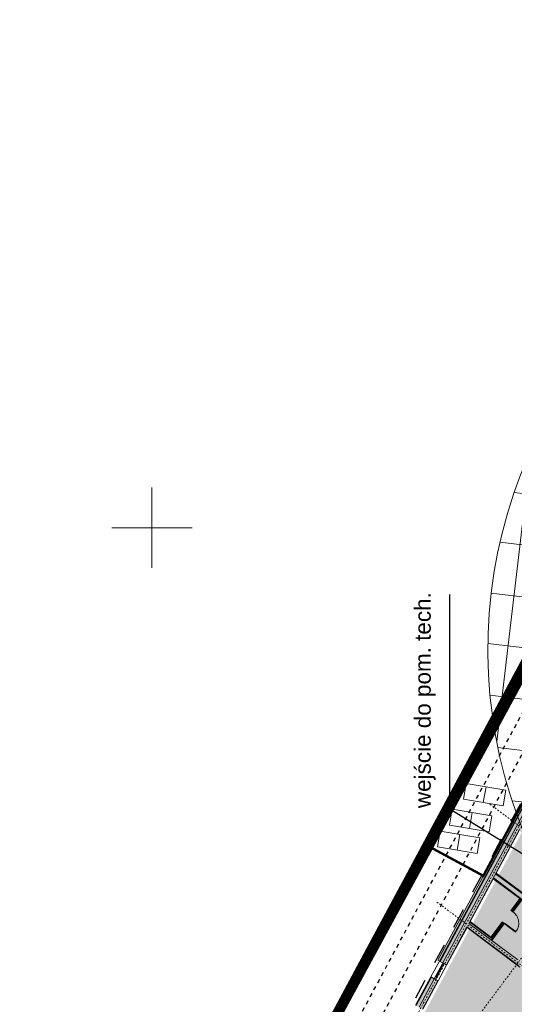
# Model space of a CAD drawing. Extents: x 5459245 to 5462690, y 5971016 to 5972523.
# Tile 8 of 198: x 5462392 to 5462423, y 5972170 to 5972232. Entities that reach past the tile are written whole.
import ezdxf

# ---------------------------------------------------------------- set-up
doc = ezdxf.new("R2010")
doc.units = 0
for name, pattern in [('8', [0.5, 0.25, -0.25]), ('Dot & Dashed', [33.5139, 17.6389, -8.81945, 0, -7.05555]), ('HIDDEN', [0.375, 0.25, -0.125])]:
    doc.linetypes.add(name, pattern=pattern)
doc.layers.get('0').update_dxf_attribs({"linetype": 'CONTINUOUS', "lineweight": 13})
for name, color, linetype, lineweight in [('# elektryka', 1, 'CONTINUOUS', 30), ('0Z_BUDYNKI', 7, 'CONTINUOUS', 9), ('A_BUDYNKI', 7, 'CONTINUOUS', 13), ('A_GRANICA OPRACOWANIA', 7, 'CONTINUOUS', 5), ('A_LINIE MDCP_NIEPRZEKRACZLNA LINIA ZABUDOWY', 1, 'CONTINUOUS', 0), ('A_LINIE PZT', 7, 'CONTINUOUS', 13), ('A_MAŁA ARCHITEKTURA', 195, 'CONTINUOUS', 9), ('A_RURA OSŁONOWA', 7, 'CONTINUOUS', 20), ('A_WYMIARY WEWNETRZNE', 3, 'CONTINUOUS', 18)]:
    doc.layers.add(name, color=color, linetype=linetype, lineweight=lineweight)
doc.layers.add('ADT CCTV', color=102, linetype='CONTINUOUS')
doc.styles.add('ARIAL', font='arial.ttf')
doc.styles.add('PZ', font='romand.shx', dxfattribs={"width": 0.7})
doc.dimstyles.new('PZ', dxfattribs={"dimscale": 0.5, "dimtxt": 2.2, "dimasz": 0, "dimexe": 0, "dimexo": 0, "dimgap": 0.5, "dimtad": 1, "dimdec": 1, "dimlfac": 0.1, "dimzin": 0, "dimdsep": 46, "dimtxsty": 'PZ', "dimcen": 0.09, "dimse1": 1, "dimse2": 1, "dimsd1": 1, "dimsd2": 1, "dimclrd": 8, "dimclre": 8, "dimclrt": 256, "dimadec": 0, "dimazin": 0, "dimtfac": 1, "dimtdec": 1, "dimtofl": 0, "dimtmove": 1, "dimatfit": 3, "dimfxl": 1, "dimtolj": 1, "dimtzin": 0, "dimarcsym": 0})

# ---------------------------------------------------------------- blocks, each defined once
blk = doc.blocks.new('A$C710608f1')
at = {"layer": 'A_BUDYNKI', "lineweight": 9}
for points in [[(1710.8, 1238.8), (618.9, 1077.2), (620.7, 1065.4), (1712.5, 1227)], [(1716, 1203.2), (1713.1, 1223), (621.3, 1061.4), (624.2, 1041.6)], [(1719.7, 1178.5), (1716, 1203.2), (624.2, 1041.6), (627.9, 1016.9), (893.2, 1055.4), (893.2, 642.5), (918.2, 642.5), (918.2, 655), (1044.7, 655), (1044.7, 680), (918.2, 680), (918.2, 1059.1), (1578.2, 1157.5), (1578.2, 1058.6), (1578.2, 680), (1451.7, 680.1), (1451.7, 654.9), (1709.4, 655), (1709.4, 680), (1603.2, 680), (1603.2, 905), (1840.9, 905), (1840.9, 680), (1809.4, 680), (1809.4, 655), (1868.7, 655), (1868.7, 680), (1852.9, 680), (1852.9, 905), (2090.7, 905), (2090.7, 680), (1968.7, 680), (1968.7, 655), (2115.7, 655), (2115.7, 900.2), (2115.7, 982), (2090.7, 982), (2090.7, 930), (1603.2, 930), (1603.2, 1060.9), (1603.2, 1161.2)], [(513.4, 1025.2), (510.5, 1045), (312.6, 1015.7), (315.6, 995.9)], [(517.1, 1000.5), (513.4, 1025.2), (315.6, 995.9), (319.2, 971.2)]]:
    blk.add_hatch(color=256, dxfattribs=at).paths.add_polyline_path(points)
h = blk.add_hatch(color=256, dxfattribs=at)
h.paths.add_polyline_path([(1265.7, 1110.9), (1235.7, 1106.5), (1235.7, 894), (1144.7, 894), (1144.7, 886.5), (1246.9, 886.5), (1246.9, 680), (1254.4, 680), (1254.4, 886.5), (1351.7, 886.5), (1351.7, 894), (1265.7, 894)])
h.paths.add_polyline_path([(928.2, 1060.6), (918.2, 1059.1), (918.2, 886.5), (1044.7, 886.5), (1044.7, 894), (928.2, 894)])
h.paths.add_polyline_path([(1578.2, 1157.5), (1568.2, 1156.1), (1568.2, 894), (1451.7, 894), (1451.7, 886.5), (1578.2, 886.5)])
at = {"layer": 'A_BUDYNKI', "linetype": 'Dot & Dashed', "ltscale": 0.05}
for p, q in [((-361.9, 883), (2786.2, 1349)), ((1590.7, 1398.9), (1590.7, -154.7)), ((905.7, 1297.5), (905.7, -154.7)), ((3622.1, 667.5), (-270.5, 667.5))]:
    blk.add_line(p, q, dxfattribs=at)
at = {"layer": 'A_BUDYNKI', "lineweight": 9}
for p, q in [((624.2, 1041.6), (1716, 1203.2)), ((918.2, 1059.1), (1578.2, 1157.5)), ((1231.2, 1103.4), (932.7, 1059.2)), ((1231.2, 898.5), (1231.2, 1103.4)), ((1233.2, 896.5), (1233.2, 1106.1)), ((1235.7, 894), (1235.7, 1106.5)), ((1265.7, 894), (1265.7, 1110.9)), ((1268.2, 896.5), (1268.2, 1111.3)), ((1563.7, 1153.4), (1270.2, 1109.2)), ((1270.2, 898.5), (1270.2, 1109.2)), ((624.2, 1041.6), (620.3, 1041)), ((627.9, 1016.9), (624.2, 1041.6)), ((627.9, 1016.9), (893.2, 1055.4)), ((893.2, 1055.4), (893.2, 655)), ((918.2, 1059.1), (918.2, 680)), ((928.2, 894), (928.2, 1060.6)), ((930.7, 896.5), (930.7, 1061)), ((932.7, 898.5), (932.7, 1059.2)), ((315.6, 995.9), (513.4, 1025.2)), ((319.2, 971.2), (517.1, 1000.5)), ((616.3, 1040.4), (513.4, 1025.2)), ((517.1, 1000.5), (513.4, 1025.2)), ((625.4, 1033.7), (514.6, 1017.3)), ((608, 1035.2), (530.8, 1023.7)), ((1044.7, 886.5), (918.2, 886.5)), ((1044.7, 884), (918.2, 884)), ((1044.7, 882), (918.2, 882)), ((1044.7, 894), (928.2, 894)), ((1044.7, 896.5), (930.7, 896.5)), ((1044.7, 898.5), (932.7, 898.5)), ((1231.2, 898.5), (1144.7, 898.5)), ((1233.2, 896.5), (1144.7, 896.5)), ((1235.7, 894), (1144.7, 894)), ((1246.9, 886.5), (1144.7, 886.5)), ((1244.4, 884), (1144.7, 884)), ((1242.4, 882), (1144.7, 882)), ((893.2, 781.5), (893.2, 655))]:
    blk.add_line(p, q, dxfattribs=at)
at = {"layer": 'A_BUDYNKI', "linetype": 'Continuous', "lineweight": 9}
for p, q in [((513.4, 1025.2), (509.9, 1049)), ((621.3, 1061.4), (618.9, 1077.2))]:
    blk.add_line(p, q, dxfattribs=at)
for points in [[(618.9, 1077.2), (1710.8, 1238.8)], [(620.7, 1065.4), (1712.5, 1227)], [(621.3, 1061.4), (1713.1, 1223)], [(312.1, 1019.7), (509.9, 1049)], [(312.6, 1015.7), (510.5, 1045)], [(628.2, 1014.9), (891.2, 1053.1), (891.2, 642.5)], [(319.5, 969.2), (517.4, 998.5)]]:
    blk.add_lwpolyline(points, dxfattribs=at)
at = {"layer": 'A_BUDYNKI', "lineweight": 9}
for points in [[(509.9, 1049), (517.4, 998.5), (628.2, 1014.9), (620.7, 1065.4)], [(616.3, 1040.4), (617.5, 1032.5), (625.4, 1033.7), (624.2, 1041.6)], [(513.4, 1025.2), (514.6, 1017.3), (522.5, 1018.5), (521.3, 1026.4)], [(513.4, 1025.2), (514.6, 1017.3), (522.5, 1018.5), (521.3, 1026.4)], [(521.3, 1026.4), (522.5, 1018.5), (531.4, 1019.8), (530.2, 1027.7)], [(607.4, 1039.1), (608.6, 1031.2), (617.5, 1032.5), (616.3, 1040.4)]]:
    blk.add_lwpolyline(points, close=True, dxfattribs=at)
at = {"layer": 'A_BUDYNKI', "lineweight": 9, "ltscale": 2}
for points in [[(1049.7, 898.5), (1044.7, 898.5), (1044.7, 882), (1049.7, 882)], [(1049.7, 794), (1052.7, 794), (1052.7, 882), (1049.7, 882)], [(1144.7, 898.5), (1139.7, 898.5), (1139.7, 882), (1144.7, 882)]]:
    blk.add_lwpolyline(points, close=True, dxfattribs=at)
at = {"layer": 'A_BUDYNKI', "lineweight": 9}
blk.add_circle((1591.8, 1228.8), 6, dxfattribs=at)
at = {"layer": 'A_BUDYNKI', "lineweight": 9, "ltscale": 2}
blk.add_arc((1053.4, 880.3), 86.3, 269.53623, 1.0989, dxfattribs=at)
blk = doc.blocks.new('A770198')
at = {"layer": 'ADT CCTV', "color": 140, "lineweight": 9}
for p, q in [((30, 19.042), (6.818, 38.084)), ((7.785, 37.289), (7.765, 0.777)), ((4.569, 34.956), (10.629, 34.953)), ((4.609, 35.02), (4.591, 3.093)), ((10.959, 34.682), (10.941, 3.387)), ((14.132, 32.076), (14.118, 5.996)), ((2.84, 31.782), (14.498, 31.776)), ((17.306, 29.469), (17.294, 8.605)), ((1.43, 28.195), (1.42, 9.922)), ((1.566, 28.608), (18.366, 28.599)), ((20.479, 26.862), (20.471, 11.214)), ((0.689, 25.434), (22.234, 25.421)), ((23.653, 24.256), (23.647, 13.824)), ((0.173, 22.259), (26.102, 22.244)), ((26.826, 21.649), (26.824, 16.433)), ((30, 19.042), (0, 19.041)), ((30, 19.042), (6.818, 0)), ((0.164, 15.909), (26.168, 15.894)), ((0.671, 12.734), (22.305, 12.721)), ((1.539, 9.558), (18.442, 9.548)), ((2.802, 6.382), (14.58, 6.376)), ((4.52, 3.206), (10.717, 3.203))]:
    blk.add_line(p, q, dxfattribs=at)
blk.add_arc((30, 19.042), 30, 140.60054, 219.40054, dxfattribs=at)
blk = doc.blocks.new('G$CFAE608CC')
at = {"layer": 'ADT CCTV', "rotation": 90}
blk.add_blockref('A770198', (38.084, 0), dxfattribs=at)

msp = doc.modelspace()

# ---------------------------------------------------------------- hatches: boundary and pattern name
at = {"layer": '0Z_BUDYNKI', "lineweight": 0, "true_color": 0x0063c7}
msp.add_hatch(color=152, dxfattribs=at).paths.add_polyline_path([(5462414.571, 5972165.429), (5462431.776, 5972197.29), (5462443.746, 5972188.339), (5462423.187, 5972160.777)])

# ---------------------------------------------------------------- linework, layer by layer
at = {"color": 253, "linetype": 'Continuous', "lineweight": 13, "flags": 128}
for points in [[(5462400, 5972197.5), (5462400, 5972202.5)], [(5462400, 5972197.5), (5462400, 5972202.5)], [(5462397.5, 5972200), (5462402.5, 5972200)], [(5462397.5, 5972200), (5462402.5, 5972200)]]:
    msp.add_lwpolyline(points, dxfattribs=at)
at = {"layer": 'A_GRANICA OPRACOWANIA', "color": 236, "linetype": 'HIDDEN', "ltscale": 5, "true_color": 0x8a0045, "const_width": 0.4}
msp.add_lwpolyline([(5462385.18, 5972097.94), (5462407.14, 5972103.91), (5462448.06, 5972094.45), (5462450.21, 5972103.75), (5462455.34, 5972102.56), (5462452.32, 5972150.13), (5462452.01, 5972160.32), (5462452.51, 5972171.14), (5462453.89, 5972181.3), (5462456.12, 5972191.3), (5462459.04, 5972200.82), (5462462.69, 5972210.08), (5462471.3, 5972227.41), (5462464.99, 5972231.39), (5462432.19, 5972224.99), (5462427.17, 5972199.15), (5462410.43, 5972168), (5462406.62, 5972160.9)], close=True, dxfattribs=at)
at = {"layer": 'A_GRANICA OPRACOWANIA', "color": 102, "linetype": 'HIDDEN', "ltscale": 5, "true_color": 0x26cf34, "const_width": 0.4}
msp.add_lwpolyline([(5462446.996, 5972156.925), (5462446.996, 5972156.925), (5462429.365, 5972170.109), (5462422.785, 5972161.31), (5462410.899, 5972168.345), (5462428.206, 5972200.217), (5462444.941, 5972187.767), (5462439.457, 5972180.419), (5462448.412, 5972174.097), (5462448.671, 5972173.884)], dxfattribs=at)
at = {"layer": 'A_LINIE MDCP_NIEPRZEKRACZLNA LINIA ZABUDOWY', "linetype": '8', "lineweight": 30, "ltscale": 5}
msp.add_lwpolyline([(5462393.987, 5972110.746), (5462445.418, 5972098.987), (5462450.458, 5972121.204), (5462448.605, 5972152.265), (5462448.421, 5972167.259), (5462449.998, 5972179.841), (5462452.156, 5972190.842), (5462455.383, 5972201.623), (5462459.502, 5972212.212), (5462463.442, 5972219.236), (5462467.412, 5972225.643), (5462467.286, 5972226.265), (5462435.479, 5972219.834), (5462431.237, 5972198.238), (5462411.039, 5972160.834)], close=True, dxfattribs=at)
at = {"layer": 'A_LINIE PZT', "const_width": 0.15}
msp.add_lwpolyline([(5462417.033, 5972180.287), (5462427.17, 5972199.15), (5462429.207, 5972209.634), (5462434.804, 5972210.001), (5462448.056, 5972198.267), (5462448.092, 5972193.737), (5462443.296, 5972189.24), (5462431.325, 5972198.191), (5462420.614, 5972178.354)], close=True, dxfattribs=at)
at = {"layer": 'A_MAŁA ARCHITEKTURA'}
for p, q in [((5462420.783, 5972183.893), (5462420.615, 5972182.908)), ((5462419.914, 5972182.288), (5462419.746, 5972181.302)), ((5462419.159, 5972180.93), (5462418.991, 5972179.945))]:
    msp.add_line(p, q, dxfattribs=at)
for points in [[(5462419.55, 5972184.103), (5462419.383, 5972183.117), (5462421.847, 5972182.698), (5462422.015, 5972183.684)], [(5462418.682, 5972182.498), (5462418.514, 5972181.512), (5462420.978, 5972181.092), (5462421.146, 5972182.078)], [(5462417.926, 5972181.14), (5462417.759, 5972180.154), (5462420.223, 5972179.735), (5462420.391, 5972180.721)]]:
    msp.add_lwpolyline(points, close=True, dxfattribs=at)
at = {"layer": 'A_RURA OSŁONOWA', "color": 7, "linetype": '8', "lineweight": 25}
for p, q in [((5462410.27, 5972164.647), (5462430.198, 5972201.818)), ((5462411.327, 5972164.08), (5462431.256, 5972201.251))]:
    msp.add_line(p, q, dxfattribs=at)

# ---------------------------------------------------------------- block references
at = {"layer": 'A_WYMIARY WEWNETRZNE', "linetype": 'Continuous', "xscale": 0.01, "yscale": 0.01, "zscale": 0.01, "rotation": 53.21158041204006}
msp.add_blockref('A$C710608f1', (5462422.7, 5972161.697), dxfattribs=at)
at = {"layer": 'ADT CCTV', "rotation": 263.2847800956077}
msp.add_blockref('G$CFAE608CC', (5462423.332, 5972214.838), dxfattribs=at)

# ---------------------------------------------------------------- texts
at = {"layer": '# elektryka', "insert": (5462416.995, 5972182.564), "char_height": 1, "width": 18.36119, "attachment_point": 4, "rotation": 90, "style": 'ARIAL'}
msp.add_mtext('{\\C7;wejście do pom. tech.}', dxfattribs=at)

# ---------------------------------------------------------------- leaders
at = {"layer": '# elektryka', "lineweight": 15, "has_arrowhead": 0, "annotation_type": 0, "has_hookline": 1, "hookline_direction": 0, "text_width": 13.308, "horizontal_direction": (0, 1, 0)}
msp.add_leader([(5462432.018, 5972174.158), (5462418.524, 5972182.493)], dimstyle='PZ', override={"dimgap": 0.1, "dimclrd": 7}, dxfattribs=at)

doc.saveas('drawing.dxf')
